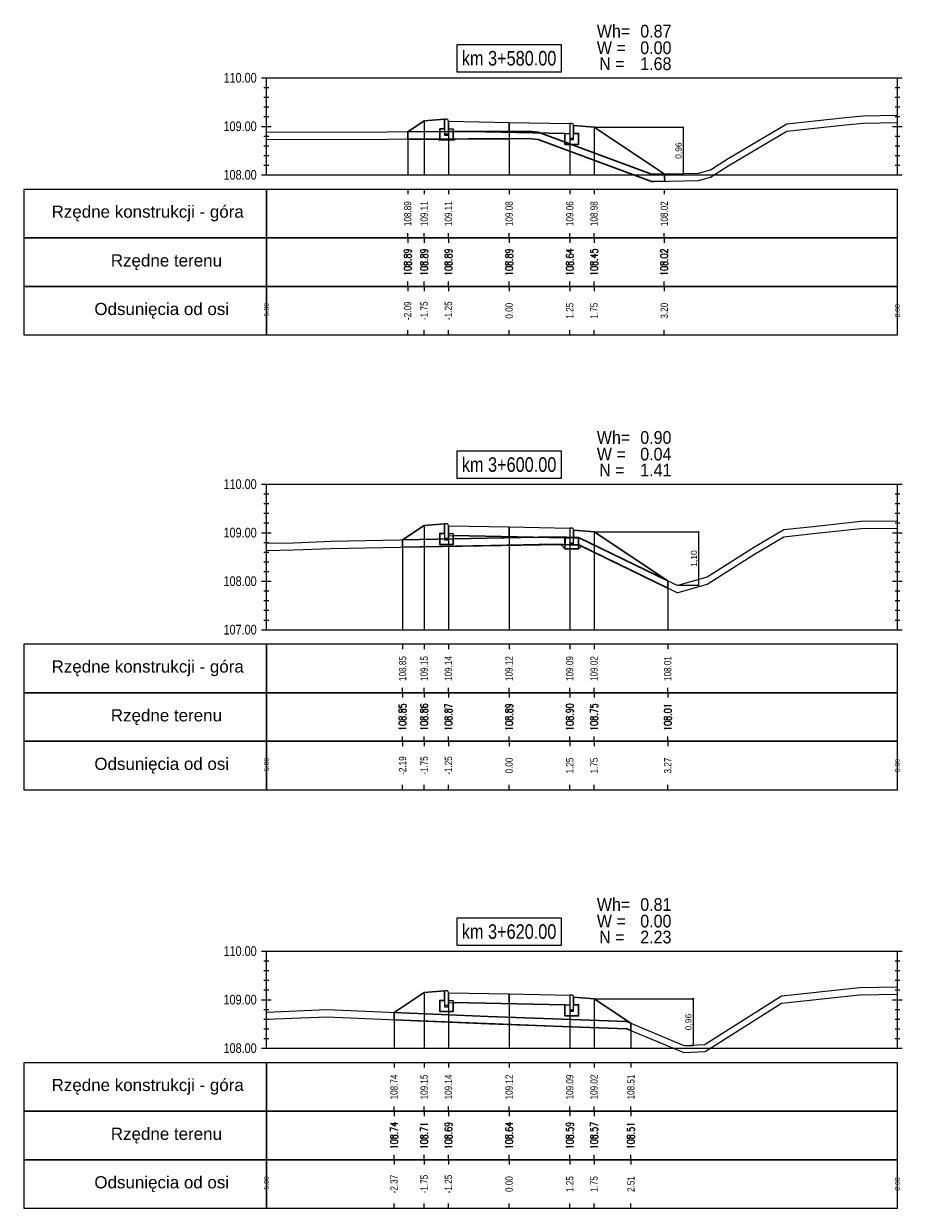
# Model space of a CAD drawing. Extents: x 7537626 to 7538805, y 5722894 to 5725486.
# Tile 95 of 105: x 7538703 to 7538721, y 5725386 to 5725410. Entities that reach past the tile are written whole.
import ezdxf

# ---------------------------------------------------------------- set-up
doc = ezdxf.new("R2010")
doc.units = 0
doc.header["$PDMODE"] = 35
doc.header["$PDSIZE"] = 0.3
for name, color, linetype in [('C-DROGI-PROFILE', 7, 'Continuous'), ('C-DROGI-PROFILE-ETYKIETY', 7, 'Continuous'), ('C-DROGI-PRZEKROJE-ETYKIETY', 7, 'Continuous'), ('C-POPRZECZKA-przekrój', 2, 'Continuous'), ('C-POPRZECZKA-widok', 1, 'Continuous')]:
    doc.layers.add(name, color=color, linetype=linetype)
for name, color, linetype, true_color in [('C-humus', 7, 'Continuous', 0x003df5), ('C-Teren', 7, 'Continuous', 0x008521), ('poprzeczki', 7, 'Continuous', 0x0000d6)]:
    doc.layers.add(name, color=color, linetype=linetype, true_color=true_color)
for name, color, linetype, lineweight, plot in [('D-1.pow. hum.', 7, 'Continuous', 30, False), ('D-2.wykop', 30, 'Continuous', 30, False), ('D-3.nasyp', 4, 'Continuous', 30, False)]:
    doc.layers.add(name, color=color, linetype=linetype, lineweight=lineweight, plot=plot)
doc.layers.add('D-roboty-ziemne-opis', color=2, linetype='Continuous', lineweight=30)
doc.styles.add('2mm08', font='arial.ttf', dxfattribs={"width": 0.8})
doc.styles.add('opis_50', font='arial.ttf', dxfattribs={"height": 0.125})
doc.styles.get("Standard").update_dxf_attribs({"font": 'arial.ttf'})
doc.dimstyles.new('OPIS_50', dxfattribs={"dimscale": 0.5, "dimtxt": 0.125, "dimasz": 0.25, "dimexe": 0.1, "dimexo": 0.15, "dimgap": 0.1, "dimtad": 1, "dimzin": 0, "dimtxsty": 'opis_50', "dimblk": 'ARCHTICK', "dimcen": 0.15, "dimdle": 0.1, "dimaunit": 2, "dimadec": 4, "dimazin": 0, "dimtfac": 1, "dimtmove": 0, "dimatfit": 3, "dimfxl": 1, "dimarcsym": 0})

# ---------------------------------------------------------------- blocks, each defined once
blk = doc.blocks.new('_ArchTick')
at = {"color": 0, "linetype": 'ByBlock', "const_width": 0.15}
blk.add_lwpolyline([(-0.5, -0.5), (0.5, 0.5)], dxfattribs=at)
blk = doc.blocks.new('*D175')
at = {"layer": 'Defpoints', "color": 0, "transparency": 16777216}
for p in [(7538714.675, 5725408.321), (7538716.122, 5725407.357), (7538716.512, 5725407.357)]:
    blk.add_point(p, dxfattribs=at)
at = {"layer": 'poprzeczki', "color": 0, "lineweight": -2, "transparency": 16777216}
for p, q in [((7538714.69, 5725408.321), (7538716.522, 5725408.321)), ((7538716.512, 5725408.331), (7538716.512, 5725407.347)), ((7538716.137, 5725407.357), (7538716.522, 5725407.357))]:
    blk.add_line(p, q, dxfattribs=at)
at = {"layer": 'poprzeczki', "color": 0, "lineweight": -2, "transparency": 16777216, "xscale": 0.025, "yscale": 0.025, "zscale": 0.025}
for p, rotation in [((7538716.512, 5725408.321), 90), ((7538716.512, 5725407.357), 270)]:
    blk.add_blockref('_ArchTick', p, dxfattribs=dict(at, rotation=rotation))
at = {"layer": 'poprzeczki', "color": 0, "transparency": 16777216, "insert": (7538716.426, 5725407.839), "char_height": 0.125, "attachment_point": 5, "rotation": 90, "style": 'opis_50'}
blk.add_mtext('0,96', dxfattribs=at)
blk = doc.blocks.new('*D176')
at = {"layer": 'Defpoints', "color": 0, "transparency": 16777216}
for p in [(7538714.675, 5725399.984), (7538716.388, 5725398.881), (7538716.828, 5725398.881)]:
    blk.add_point(p, dxfattribs=at)
at = {"layer": 'poprzeczki', "color": 0, "lineweight": -2, "transparency": 16777216}
for p, q in [((7538714.69, 5725399.984), (7538716.838, 5725399.984)), ((7538716.828, 5725399.994), (7538716.828, 5725398.871)), ((7538716.403, 5725398.881), (7538716.838, 5725398.881))]:
    blk.add_line(p, q, dxfattribs=at)
at = {"layer": 'poprzeczki', "color": 0, "lineweight": -2, "transparency": 16777216, "xscale": 0.025, "yscale": 0.025, "zscale": 0.025}
for p, rotation in [((7538716.828, 5725399.984), 90), ((7538716.828, 5725398.881), 270)]:
    blk.add_blockref('_ArchTick', p, dxfattribs=dict(at, rotation=rotation))
at = {"layer": 'poprzeczki', "color": 0, "transparency": 16777216, "insert": (7538716.743, 5725399.432), "char_height": 0.125, "attachment_point": 5, "rotation": 90, "style": 'opis_50'}
blk.add_mtext('1,10', dxfattribs=at)
blk = doc.blocks.new('*D177')
at = {"layer": 'Defpoints', "color": 0, "transparency": 16777216}
for p in [(7538714.675, 5725390.359), (7538716.522, 5725389.398), (7538716.716, 5725389.398)]:
    blk.add_point(p, dxfattribs=at)
at = {"layer": 'poprzeczki', "color": 0, "lineweight": -2, "transparency": 16777216}
for p, q in [((7538714.69, 5725390.359), (7538716.726, 5725390.359)), ((7538716.716, 5725390.369), (7538716.716, 5725389.388)), ((7538716.537, 5725389.398), (7538716.726, 5725389.398))]:
    blk.add_line(p, q, dxfattribs=at)
at = {"layer": 'poprzeczki', "color": 0, "lineweight": -2, "transparency": 16777216, "xscale": 0.025, "yscale": 0.025, "zscale": 0.025}
for p, rotation in [((7538716.716, 5725390.359), 90), ((7538716.716, 5725389.398), 270)]:
    blk.add_blockref('_ArchTick', p, dxfattribs=dict(at, rotation=rotation))
at = {"layer": 'poprzeczki', "color": 0, "transparency": 16777216, "insert": (7538716.63, 5725389.879), "char_height": 0.125, "attachment_point": 5, "rotation": 90, "style": 'opis_50'}
blk.add_mtext('0,96', dxfattribs=at)

msp = doc.modelspace()

# ---------------------------------------------------------------- linework, layer by layer
at = {"layer": 'C-DROGI-PROFILE', "color": 7, "linetype": 'Continuous', "lineweight": -3}
for p, q in [((7538710.836, 5725407.039), (7538710.836, 5725406.939)), ((7538711.175, 5725407.039), (7538711.175, 5725406.939)), ((7538711.675, 5725407.039), (7538711.675, 5725406.939)), ((7538712.925, 5725407.039), (7538712.925, 5725406.939)), ((7538714.175, 5725407.039), (7538714.175, 5725406.939)), ((7538714.675, 5725407.039), (7538714.675, 5725406.939)), ((7538716.122, 5725407.039), (7538716.122, 5725406.939)), ((7538710.836, 5725406.039), (7538710.836, 5725406.139)), ((7538711.175, 5725406.039), (7538711.175, 5725406.139)), ((7538711.675, 5725406.039), (7538711.675, 5725406.139)), ((7538712.925, 5725406.039), (7538712.925, 5725406.139)), ((7538714.175, 5725406.039), (7538714.175, 5725406.139)), ((7538714.675, 5725406.039), (7538714.675, 5725406.139)), ((7538716.122, 5725406.039), (7538716.122, 5725406.139)), ((7538710.836, 5725406.039), (7538710.836, 5725405.939)), ((7538711.175, 5725406.039), (7538711.175, 5725405.939)), ((7538711.675, 5725406.039), (7538711.675, 5725405.939)), ((7538712.925, 5725406.039), (7538712.925, 5725405.939)), ((7538714.175, 5725406.039), (7538714.175, 5725405.939)), ((7538714.675, 5725406.039), (7538714.675, 5725405.939)), ((7538716.122, 5725406.039), (7538716.122, 5725405.939)), ((7538710.836, 5725405.039), (7538710.836, 5725405.139)), ((7538711.175, 5725405.039), (7538711.175, 5725405.139)), ((7538711.675, 5725405.039), (7538711.675, 5725405.139)), ((7538712.925, 5725405.039), (7538712.925, 5725405.139)), ((7538714.175, 5725405.039), (7538714.175, 5725405.139)), ((7538714.675, 5725405.039), (7538714.675, 5725405.139)), ((7538716.122, 5725405.039), (7538716.122, 5725405.139)), ((7538710.836, 5725405.039), (7538710.836, 5725404.939)), ((7538711.175, 5725405.039), (7538711.175, 5725404.939)), ((7538711.675, 5725405.039), (7538711.675, 5725404.939)), ((7538712.925, 5725405.039), (7538712.925, 5725404.939)), ((7538714.175, 5725405.039), (7538714.175, 5725404.939)), ((7538714.675, 5725405.039), (7538714.675, 5725404.939)), ((7538716.122, 5725405.039), (7538716.122, 5725404.939)), ((7538710.836, 5725404.039), (7538710.836, 5725404.139)), ((7538711.175, 5725404.039), (7538711.175, 5725404.139)), ((7538711.675, 5725404.039), (7538711.675, 5725404.139)), ((7538712.925, 5725404.039), (7538712.925, 5725404.139)), ((7538714.175, 5725404.039), (7538714.175, 5725404.139)), ((7538714.675, 5725404.039), (7538714.675, 5725404.139)), ((7538716.122, 5725404.039), (7538716.122, 5725404.139)), ((7538710.731, 5725397.664), (7538710.731, 5725397.564)), ((7538711.175, 5725397.664), (7538711.175, 5725397.564)), ((7538711.675, 5725397.664), (7538711.675, 5725397.564)), ((7538712.925, 5725397.664), (7538712.925, 5725397.564)), ((7538714.175, 5725397.664), (7538714.175, 5725397.564)), ((7538714.675, 5725397.664), (7538714.675, 5725397.564)), ((7538716.193, 5725397.664), (7538716.193, 5725397.564)), ((7538710.731, 5725396.664), (7538710.731, 5725396.764)), ((7538710.731, 5725396.664), (7538710.731, 5725396.564)), ((7538711.175, 5725396.664), (7538711.175, 5725396.764)), ((7538711.175, 5725396.664), (7538711.175, 5725396.564)), ((7538711.675, 5725396.664), (7538711.675, 5725396.764)), ((7538711.675, 5725396.664), (7538711.675, 5725396.564)), ((7538712.925, 5725396.664), (7538712.925, 5725396.764)), ((7538712.925, 5725396.664), (7538712.925, 5725396.564)), ((7538714.175, 5725396.664), (7538714.175, 5725396.764)), ((7538714.175, 5725396.664), (7538714.175, 5725396.564)), ((7538714.675, 5725396.664), (7538714.675, 5725396.764)), ((7538714.675, 5725396.664), (7538714.675, 5725396.564)), ((7538716.193, 5725396.664), (7538716.193, 5725396.764)), ((7538716.193, 5725396.664), (7538716.193, 5725396.564)), ((7538710.731, 5725395.664), (7538710.731, 5725395.764)), ((7538710.731, 5725395.664), (7538710.731, 5725395.564)), ((7538711.175, 5725395.664), (7538711.175, 5725395.764)), ((7538711.175, 5725395.664), (7538711.175, 5725395.564)), ((7538711.675, 5725395.664), (7538711.675, 5725395.764)), ((7538711.675, 5725395.664), (7538711.675, 5725395.564)), ((7538712.925, 5725395.664), (7538712.925, 5725395.764)), ((7538712.925, 5725395.664), (7538712.925, 5725395.564)), ((7538714.175, 5725395.664), (7538714.175, 5725395.764)), ((7538714.175, 5725395.664), (7538714.175, 5725395.564)), ((7538714.675, 5725395.664), (7538714.675, 5725395.764)), ((7538714.675, 5725395.664), (7538714.675, 5725395.564)), ((7538716.193, 5725395.664), (7538716.193, 5725395.764)), ((7538716.193, 5725395.664), (7538716.193, 5725395.564)), ((7538710.731, 5725394.664), (7538710.731, 5725394.764)), ((7538711.175, 5725394.664), (7538711.175, 5725394.764)), ((7538711.675, 5725394.664), (7538711.675, 5725394.764)), ((7538712.925, 5725394.664), (7538712.925, 5725394.764)), ((7538714.175, 5725394.664), (7538714.175, 5725394.764)), ((7538714.675, 5725394.664), (7538714.675, 5725394.764)), ((7538716.193, 5725394.664), (7538716.193, 5725394.764)), ((7538710.555, 5725389.039), (7538710.555, 5725388.939)), ((7538711.175, 5725389.039), (7538711.175, 5725388.939)), ((7538711.675, 5725389.039), (7538711.675, 5725388.939)), ((7538712.925, 5725389.039), (7538712.925, 5725388.939)), ((7538714.175, 5725389.039), (7538714.175, 5725388.939)), ((7538714.675, 5725389.039), (7538714.675, 5725388.939)), ((7538715.435, 5725389.039), (7538715.435, 5725388.939)), ((7538710.555, 5725388.039), (7538710.555, 5725388.139)), ((7538710.555, 5725388.039), (7538710.555, 5725387.939)), ((7538711.175, 5725388.039), (7538711.175, 5725388.139)), ((7538711.175, 5725388.039), (7538711.175, 5725387.939)), ((7538711.675, 5725388.039), (7538711.675, 5725388.139)), ((7538711.675, 5725388.039), (7538711.675, 5725387.939)), ((7538712.925, 5725388.039), (7538712.925, 5725388.139)), ((7538712.925, 5725388.039), (7538712.925, 5725387.939)), ((7538714.175, 5725388.039), (7538714.175, 5725388.139)), ((7538714.175, 5725388.039), (7538714.175, 5725387.939)), ((7538714.675, 5725388.039), (7538714.675, 5725388.139)), ((7538714.675, 5725388.039), (7538714.675, 5725387.939)), ((7538715.435, 5725388.039), (7538715.435, 5725388.139)), ((7538715.435, 5725388.039), (7538715.435, 5725387.939)), ((7538710.555, 5725387.039), (7538710.555, 5725387.139)), ((7538710.555, 5725387.039), (7538710.555, 5725386.939)), ((7538711.175, 5725387.039), (7538711.175, 5725387.139)), ((7538711.175, 5725387.039), (7538711.175, 5725386.939)), ((7538711.675, 5725387.039), (7538711.675, 5725387.139)), ((7538711.675, 5725387.039), (7538711.675, 5725386.939)), ((7538712.925, 5725387.039), (7538712.925, 5725387.139)), ((7538712.925, 5725387.039), (7538712.925, 5725386.939)), ((7538714.175, 5725387.039), (7538714.175, 5725387.139)), ((7538714.175, 5725387.039), (7538714.175, 5725386.939)), ((7538714.675, 5725387.039), (7538714.675, 5725387.139)), ((7538714.675, 5725387.039), (7538714.675, 5725386.939)), ((7538715.435, 5725387.039), (7538715.435, 5725387.139)), ((7538715.435, 5725387.039), (7538715.435, 5725386.939)), ((7538710.555, 5725386.039), (7538710.555, 5725386.139)), ((7538711.175, 5725386.039), (7538711.175, 5725386.139)), ((7538711.675, 5725386.039), (7538711.675, 5725386.139)), ((7538712.925, 5725386.039), (7538712.925, 5725386.139)), ((7538714.175, 5725386.039), (7538714.175, 5725386.139)), ((7538714.675, 5725386.039), (7538714.675, 5725386.139)), ((7538715.435, 5725386.039), (7538715.435, 5725386.139))]:
    msp.add_line(p, q, dxfattribs=at)
at = {"layer": 'C-DROGI-PROFILE', "color": 1, "linetype": 'Continuous', "lineweight": -3}
for points in [[(7538707.925, 5725406.039), (7538707.925, 5725407.039), (7538702.925, 5725407.039), (7538702.925, 5725406.039)], [(7538707.925, 5725406.039), (7538720.925, 5725406.039), (7538720.925, 5725407.039), (7538707.925, 5725407.039)], [(7538707.925, 5725405.039), (7538707.925, 5725406.039), (7538702.925, 5725406.039), (7538702.925, 5725405.039)], [(7538707.925, 5725405.039), (7538720.925, 5725405.039), (7538720.925, 5725406.039), (7538707.925, 5725406.039)], [(7538707.925, 5725404.039), (7538707.925, 5725405.039), (7538702.925, 5725405.039), (7538702.925, 5725404.039)], [(7538707.925, 5725404.039), (7538720.925, 5725404.039), (7538720.925, 5725405.039), (7538707.925, 5725405.039)], [(7538707.925, 5725396.664), (7538707.925, 5725397.664), (7538702.925, 5725397.664), (7538702.925, 5725396.664)], [(7538707.925, 5725396.664), (7538720.925, 5725396.664), (7538720.925, 5725397.664), (7538707.925, 5725397.664)], [(7538707.925, 5725395.664), (7538707.925, 5725396.664), (7538702.925, 5725396.664), (7538702.925, 5725395.664)], [(7538707.925, 5725395.664), (7538720.925, 5725395.664), (7538720.925, 5725396.664), (7538707.925, 5725396.664)], [(7538707.925, 5725394.664), (7538707.925, 5725395.664), (7538702.925, 5725395.664), (7538702.925, 5725394.664)], [(7538707.925, 5725394.664), (7538720.925, 5725394.664), (7538720.925, 5725395.664), (7538707.925, 5725395.664)], [(7538707.925, 5725388.039), (7538707.925, 5725389.039), (7538702.925, 5725389.039), (7538702.925, 5725388.039)], [(7538707.925, 5725388.039), (7538720.925, 5725388.039), (7538720.925, 5725389.039), (7538707.925, 5725389.039)], [(7538707.925, 5725387.039), (7538707.925, 5725388.039), (7538702.925, 5725388.039), (7538702.925, 5725387.039)], [(7538707.925, 5725387.039), (7538720.925, 5725387.039), (7538720.925, 5725388.039), (7538707.925, 5725388.039)], [(7538707.925, 5725386.039), (7538707.925, 5725387.039), (7538702.925, 5725387.039), (7538702.925, 5725386.039)], [(7538707.925, 5725386.039), (7538720.925, 5725386.039), (7538720.925, 5725387.039), (7538707.925, 5725387.039)]]:
    msp.add_3dface(points, dxfattribs=at)
at = {"layer": 'C-DROGI-PRZEKROJE-ETYKIETY', "color": 1, "linetype": 'Continuous', "lineweight": -3}
for p, q in [((7538711.175, 5725408.451), (7538711.175, 5725407.339)), ((7538711.675, 5725408.445), (7538711.675, 5725407.339)), ((7538712.925, 5725408.42), (7538712.925, 5725407.339)), ((7538714.175, 5725408.395), (7538714.175, 5725407.339)), ((7538714.675, 5725408.321), (7538714.675, 5725407.339)), ((7538710.836, 5725408.225), (7538710.836, 5725407.339)), ((7538716.122, 5725407.357), (7538716.122, 5725407.339)), ((7538711.175, 5725400.114), (7538711.175, 5725397.964)), ((7538711.675, 5725400.108), (7538711.675, 5725397.964)), ((7538712.925, 5725400.083), (7538712.925, 5725397.964)), ((7538714.175, 5725400.058), (7538714.175, 5725397.964)), ((7538714.675, 5725399.984), (7538714.675, 5725397.964)), ((7538710.731, 5725399.818), (7538710.731, 5725397.964)), ((7538716.193, 5725398.972), (7538716.193, 5725397.964)), ((7538711.175, 5725390.489), (7538711.175, 5725389.339)), ((7538711.675, 5725390.483), (7538711.675, 5725389.339)), ((7538712.925, 5725390.458), (7538712.925, 5725389.339)), ((7538714.175, 5725390.433), (7538714.175, 5725389.339)), ((7538714.675, 5725390.359), (7538714.675, 5725389.339)), ((7538710.555, 5725390.076), (7538710.555, 5725389.339)), ((7538715.435, 5725389.853), (7538715.435, 5725389.339))]:
    msp.add_line(p, q, dxfattribs=at)
at = {"layer": 'C-humus'}
for p, q in [((7538718.646, 5725408.238), (7538719.853, 5725408.369)), ((7538719.853, 5725408.369), (7538720.22, 5725408.408)), ((7538720.22, 5725408.408), (7538720.925, 5725408.419)), ((7538707.925, 5725408.069), (7538712.909, 5725408.08)), ((7538712.909, 5725408.08), (7538712.925, 5725408.08)), ((7538712.925, 5725408.08), (7538713.319, 5725408.087)), ((7538713.319, 5725408.087), (7538713.523, 5725408.071)), ((7538713.523, 5725408.071), (7538715.721, 5725407.253)), ((7538717.438, 5725407.523), (7538718.646, 5725408.238)), ((7538717.073, 5725407.292), (7538717.438, 5725407.523)), ((7538715.721, 5725407.253), (7538715.861, 5725407.203)), ((7538715.861, 5725407.203), (7538715.915, 5725407.202)), ((7538715.915, 5725407.202), (7538716.83, 5725407.222)), ((7538716.83, 5725407.222), (7538717.073, 5725407.292)), ((7538719.188, 5725399.944), (7538720.172, 5725400.049)), ((7538720.172, 5725400.049), (7538720.925, 5725400.06)), ((7538717.978, 5725399.52), (7538718.583, 5725399.879)), ((7538718.583, 5725399.879), (7538719.188, 5725399.944)), ((7538707.925, 5725399.599), (7538708.483, 5725399.608)), ((7538708.483, 5725399.608), (7538709.261, 5725399.64)), ((7538709.261, 5725399.64), (7538713.875, 5725399.727)), ((7538713.875, 5725399.727), (7538714.176, 5725399.715)), ((7538714.176, 5725399.715), (7538714.36, 5725399.716)), ((7538714.36, 5725399.716), (7538716.336, 5725398.752)), ((7538717.007, 5725398.906), (7538717.978, 5725399.52)), ((7538716.407, 5725398.731), (7538717.007, 5725398.906)), ((7538716.336, 5725398.752), (7538716.388, 5725398.731)), ((7538716.388, 5725398.731), (7538716.407, 5725398.731)), ((7538716.961, 5725389.269), (7538718.537, 5725390.267)), ((7538718.537, 5725390.267), (7538718.54, 5725390.269)), ((7538718.54, 5725390.269), (7538718.543, 5725390.269)), ((7538718.543, 5725390.269), (7538720.142, 5725390.439)), ((7538720.142, 5725390.439), (7538720.925, 5725390.451)), ((7538707.925, 5725389.934), (7538709.171, 5725389.986)), ((7538709.171, 5725389.986), (7538712.528, 5725389.84)), ((7538712.528, 5725389.84), (7538715.335, 5725389.739)), ((7538715.335, 5725389.739), (7538715.348, 5725389.739)), ((7538715.348, 5725389.739), (7538715.349, 5725389.739)), ((7538715.349, 5725389.739), (7538715.396, 5725389.719)), ((7538715.396, 5725389.719), (7538716.522, 5725389.248)), ((7538716.522, 5725389.248), (7538716.958, 5725389.268)), ((7538716.958, 5725389.268), (7538716.961, 5725389.269))]:
    msp.add_line(p, q, dxfattribs=at)
at = {"layer": 'C-POPRZECZKA-przekrój', "color": 2, "linetype": 'Continuous', "lineweight": -3}
for p, q in [((7538710.836, 5725408.225), (7538711.175, 5725408.451)), ((7538711.175, 5725408.451), (7538711.595, 5725408.485)), ((7538711.495, 5725408.055), (7538711.495, 5725408.285)), ((7538711.495, 5725408.285), (7538711.595, 5725408.285)), ((7538711.635, 5725408.485), (7538711.595, 5725408.485)), ((7538711.595, 5725408.485), (7538711.595, 5725408.155)), ((7538711.595, 5725408.285), (7538711.595, 5725408.185)), ((7538711.641, 5725408.484), (7538711.635, 5725408.485)), ((7538711.649, 5725408.482), (7538711.641, 5725408.484)), ((7538711.658, 5725408.478), (7538711.649, 5725408.482)), ((7538711.664, 5725408.473), (7538711.658, 5725408.478)), ((7538711.668, 5725408.468), (7538711.664, 5725408.473)), ((7538711.672, 5725408.46), (7538711.668, 5725408.468)), ((7538711.675, 5725408.452), (7538711.672, 5725408.46)), ((7538711.675, 5725408.445), (7538711.675, 5725408.452)), ((7538711.675, 5725408.445), (7538712.925, 5725408.42)), ((7538711.675, 5725408.445), (7538711.676, 5725408.245)), ((7538711.675, 5725408.155), (7538711.675, 5725408.445)), ((7538711.675, 5725408.445), (7538711.675, 5725408.285)), ((7538711.675, 5725408.285), (7538711.775, 5725408.285)), ((7538711.775, 5725408.285), (7538711.775, 5725408.055)), ((7538712.925, 5725408.22), (7538712.925, 5725408.42)), ((7538712.925, 5725408.42), (7538714.175, 5725408.395)), ((7538714.175, 5725408.395), (7538714.174, 5725408.195)), ((7538714.215, 5725408.395), (7538714.175, 5725408.395)), ((7538714.175, 5725408.395), (7538714.175, 5725408.065)), ((7538714.221, 5725408.394), (7538714.215, 5725408.395)), ((7538714.229, 5725408.392), (7538714.221, 5725408.394)), ((7538714.238, 5725408.388), (7538714.229, 5725408.392)), ((7538714.244, 5725408.383), (7538714.238, 5725408.388)), ((7538714.248, 5725408.378), (7538714.244, 5725408.383)), ((7538714.252, 5725408.37), (7538714.248, 5725408.378)), ((7538714.255, 5725408.362), (7538714.252, 5725408.37)), ((7538714.255, 5725408.355), (7538714.255, 5725408.362)), ((7538714.255, 5725408.065), (7538714.255, 5725408.355)), ((7538714.255, 5725408.355), (7538714.255, 5725408.195)), ((7538714.255, 5725408.355), (7538714.675, 5725408.321)), ((7538714.675, 5725408.321), (7538716.122, 5725407.357)), ((7538711.775, 5725408.055), (7538711.495, 5725408.055)), ((7538711.595, 5725408.185), (7538711.675, 5725408.185)), ((7538711.595, 5725408.155), (7538711.675, 5725408.155)), ((7538711.676, 5725408.245), (7538712.925, 5725408.22)), ((7538712.925, 5725408.22), (7538714.174, 5725408.195)), ((7538714.075, 5725407.965), (7538714.075, 5725408.195)), ((7538714.075, 5725408.195), (7538714.175, 5725408.195)), ((7538714.175, 5725408.195), (7538714.175, 5725408.095)), ((7538714.175, 5725408.095), (7538714.255, 5725408.095)), ((7538714.175, 5725408.065), (7538714.255, 5725408.065)), ((7538714.255, 5725408.195), (7538714.355, 5725408.195)), ((7538714.355, 5725408.195), (7538714.355, 5725407.965)), ((7538714.355, 5725407.965), (7538714.075, 5725407.965)), ((7538710.731, 5725399.818), (7538711.175, 5725400.114)), ((7538711.175, 5725400.114), (7538711.595, 5725400.148)), ((7538711.635, 5725400.148), (7538711.595, 5725400.148)), ((7538711.595, 5725400.148), (7538711.595, 5725399.818)), ((7538711.641, 5725400.147), (7538711.635, 5725400.148)), ((7538711.649, 5725400.145), (7538711.641, 5725400.147)), ((7538711.658, 5725400.141), (7538711.649, 5725400.145)), ((7538711.664, 5725400.136), (7538711.658, 5725400.141)), ((7538711.668, 5725400.131), (7538711.664, 5725400.136)), ((7538711.672, 5725400.123), (7538711.668, 5725400.131)), ((7538711.675, 5725400.115), (7538711.672, 5725400.123)), ((7538711.675, 5725400.108), (7538711.675, 5725400.115)), ((7538711.675, 5725400.108), (7538712.925, 5725400.083)), ((7538711.675, 5725400.108), (7538711.676, 5725399.908)), ((7538711.675, 5725399.818), (7538711.675, 5725400.108)), ((7538711.675, 5725400.108), (7538711.675, 5725399.948)), ((7538712.925, 5725399.883), (7538712.925, 5725400.083)), ((7538712.925, 5725400.083), (7538714.175, 5725400.058)), ((7538714.175, 5725400.058), (7538714.174, 5725399.858)), ((7538714.215, 5725400.058), (7538714.175, 5725400.058)), ((7538714.175, 5725400.058), (7538714.175, 5725399.728)), ((7538714.221, 5725400.057), (7538714.215, 5725400.058)), ((7538714.229, 5725400.055), (7538714.221, 5725400.057)), ((7538714.238, 5725400.051), (7538714.229, 5725400.055)), ((7538714.244, 5725400.046), (7538714.238, 5725400.051)), ((7538714.248, 5725400.041), (7538714.244, 5725400.046)), ((7538714.252, 5725400.033), (7538714.248, 5725400.041)), ((7538714.255, 5725400.025), (7538714.252, 5725400.033)), ((7538714.255, 5725400.018), (7538714.255, 5725400.025)), ((7538714.255, 5725399.728), (7538714.255, 5725400.018)), ((7538714.255, 5725400.018), (7538714.255, 5725399.858)), ((7538714.255, 5725400.018), (7538714.675, 5725399.984)), ((7538714.675, 5725399.984), (7538716.193, 5725398.972)), ((7538711.495, 5725399.718), (7538711.495, 5725399.948)), ((7538711.495, 5725399.948), (7538711.595, 5725399.948)), ((7538711.595, 5725399.948), (7538711.595, 5725399.848)), ((7538711.595, 5725399.848), (7538711.675, 5725399.848)), ((7538711.595, 5725399.818), (7538711.675, 5725399.818)), ((7538711.675, 5725399.948), (7538711.775, 5725399.948)), ((7538711.676, 5725399.908), (7538712.925, 5725399.883)), ((7538711.775, 5725399.948), (7538711.775, 5725399.718)), ((7538712.925, 5725399.883), (7538714.174, 5725399.858)), ((7538714.075, 5725399.628), (7538714.075, 5725399.858)), ((7538714.075, 5725399.858), (7538714.175, 5725399.858)), ((7538714.175, 5725399.858), (7538714.175, 5725399.758)), ((7538714.175, 5725399.758), (7538714.255, 5725399.758)), ((7538714.255, 5725399.858), (7538714.355, 5725399.858)), ((7538714.355, 5725399.858), (7538714.355, 5725399.628)), ((7538711.775, 5725399.718), (7538711.495, 5725399.718)), ((7538714.355, 5725399.628), (7538714.075, 5725399.628)), ((7538714.175, 5725399.728), (7538714.255, 5725399.728)), ((7538710.555, 5725390.076), (7538711.175, 5725390.489)), ((7538711.175, 5725390.489), (7538711.595, 5725390.523)), ((7538711.635, 5725390.523), (7538711.595, 5725390.523)), ((7538711.595, 5725390.523), (7538711.595, 5725390.193)), ((7538711.641, 5725390.523), (7538711.635, 5725390.523)), ((7538711.649, 5725390.52), (7538711.641, 5725390.523)), ((7538711.658, 5725390.516), (7538711.649, 5725390.52)), ((7538711.664, 5725390.511), (7538711.658, 5725390.516)), ((7538711.668, 5725390.506), (7538711.664, 5725390.511)), ((7538711.672, 5725390.498), (7538711.668, 5725390.506)), ((7538711.675, 5725390.49), (7538711.672, 5725390.498)), ((7538711.675, 5725390.483), (7538711.675, 5725390.49)), ((7538711.675, 5725390.483), (7538712.925, 5725390.458)), ((7538711.675, 5725390.483), (7538711.676, 5725390.283)), ((7538711.675, 5725390.193), (7538711.675, 5725390.483)), ((7538711.675, 5725390.483), (7538711.675, 5725390.323)), ((7538712.925, 5725390.258), (7538712.925, 5725390.458)), ((7538712.925, 5725390.458), (7538714.175, 5725390.433)), ((7538711.495, 5725390.093), (7538711.495, 5725390.323)), ((7538711.495, 5725390.323), (7538711.595, 5725390.323)), ((7538711.595, 5725390.323), (7538711.595, 5725390.223)), ((7538711.595, 5725390.223), (7538711.675, 5725390.223)), ((7538711.675, 5725390.323), (7538711.775, 5725390.323)), ((7538711.676, 5725390.283), (7538712.925, 5725390.258)), ((7538711.775, 5725390.323), (7538711.775, 5725390.093)), ((7538712.925, 5725390.258), (7538714.174, 5725390.233)), ((7538714.075, 5725390.003), (7538714.075, 5725390.233)), ((7538714.075, 5725390.233), (7538714.175, 5725390.233)), ((7538714.175, 5725390.433), (7538714.174, 5725390.233)), ((7538714.215, 5725390.433), (7538714.175, 5725390.433)), ((7538714.175, 5725390.433), (7538714.175, 5725390.103)), ((7538714.175, 5725390.233), (7538714.175, 5725390.133)), ((7538714.221, 5725390.433), (7538714.215, 5725390.433)), ((7538714.229, 5725390.43), (7538714.221, 5725390.433)), ((7538714.238, 5725390.426), (7538714.229, 5725390.43)), ((7538714.244, 5725390.421), (7538714.238, 5725390.426)), ((7538714.248, 5725390.416), (7538714.244, 5725390.421)), ((7538714.252, 5725390.408), (7538714.248, 5725390.416)), ((7538714.255, 5725390.4), (7538714.252, 5725390.408)), ((7538714.255, 5725390.393), (7538714.255, 5725390.4)), ((7538714.255, 5725390.103), (7538714.255, 5725390.393)), ((7538714.255, 5725390.393), (7538714.255, 5725390.233)), ((7538714.255, 5725390.393), (7538714.675, 5725390.359)), ((7538714.255, 5725390.233), (7538714.355, 5725390.233)), ((7538714.355, 5725390.233), (7538714.355, 5725390.003)), ((7538714.675, 5725390.359), (7538715.435, 5725389.853)), ((7538711.775, 5725390.093), (7538711.495, 5725390.093)), ((7538711.595, 5725390.193), (7538711.675, 5725390.193)), ((7538714.355, 5725390.003), (7538714.075, 5725390.003)), ((7538714.175, 5725390.133), (7538714.255, 5725390.133)), ((7538714.175, 5725390.103), (7538714.255, 5725390.103))]:
    msp.add_line(p, q, dxfattribs=at)
at = {"layer": 'C-POPRZECZKA-widok', "color": 1, "linetype": 'Continuous', "lineweight": -3}
for p, q in [((7538707.825, 5725409.339), (7538721.025, 5725409.339)), ((7538707.925, 5725407.339), (7538707.925, 5725409.339)), ((7538720.925, 5725407.339), (7538720.925, 5725409.339)), ((7538707.875, 5725409.139), (7538707.975, 5725409.139)), ((7538720.875, 5725409.139), (7538720.975, 5725409.139)), ((7538707.875, 5725408.939), (7538707.975, 5725408.939)), ((7538720.875, 5725408.939), (7538720.975, 5725408.939)), ((7538707.875, 5725408.739), (7538707.975, 5725408.739)), ((7538707.875, 5725408.539), (7538707.975, 5725408.539)), ((7538720.875, 5725408.739), (7538720.975, 5725408.739)), ((7538720.875, 5725408.539), (7538720.975, 5725408.539)), ((7538707.825, 5725408.339), (7538708.025, 5725408.339)), ((7538707.875, 5725408.339), (7538707.975, 5725408.339)), ((7538720.825, 5725408.339), (7538721.025, 5725408.339)), ((7538720.875, 5725408.339), (7538720.975, 5725408.339)), ((7538707.875, 5725408.139), (7538707.975, 5725408.139)), ((7538720.875, 5725408.139), (7538720.975, 5725408.139)), ((7538707.875, 5725407.939), (7538707.975, 5725407.939)), ((7538720.875, 5725407.939), (7538720.975, 5725407.939)), ((7538707.875, 5725407.739), (7538707.975, 5725407.739)), ((7538720.875, 5725407.739), (7538720.975, 5725407.739)), ((7538707.825, 5725407.339), (7538721.025, 5725407.339)), ((7538707.875, 5725407.539), (7538707.975, 5725407.539)), ((7538720.875, 5725407.539), (7538720.975, 5725407.539)), ((7538707.825, 5725400.964), (7538721.025, 5725400.964)), ((7538707.925, 5725397.964), (7538707.925, 5725400.964)), ((7538720.925, 5725397.964), (7538720.925, 5725400.964)), ((7538707.875, 5725400.764), (7538707.975, 5725400.764)), ((7538720.875, 5725400.764), (7538720.975, 5725400.764)), ((7538707.875, 5725400.564), (7538707.975, 5725400.564)), ((7538720.875, 5725400.564), (7538720.975, 5725400.564)), ((7538707.875, 5725400.364), (7538707.975, 5725400.364)), ((7538720.875, 5725400.364), (7538720.975, 5725400.364)), ((7538707.875, 5725400.164), (7538707.975, 5725400.164)), ((7538720.875, 5725400.164), (7538720.975, 5725400.164)), ((7538707.825, 5725399.964), (7538708.025, 5725399.964)), ((7538707.875, 5725399.964), (7538707.975, 5725399.964)), ((7538707.875, 5725399.764), (7538707.975, 5725399.764)), ((7538720.825, 5725399.964), (7538721.025, 5725399.964)), ((7538720.875, 5725399.964), (7538720.975, 5725399.964)), ((7538720.875, 5725399.764), (7538720.975, 5725399.764)), ((7538707.875, 5725399.564), (7538707.975, 5725399.564)), ((7538720.875, 5725399.564), (7538720.975, 5725399.564)), ((7538707.875, 5725399.364), (7538707.975, 5725399.364)), ((7538720.875, 5725399.364), (7538720.975, 5725399.364)), ((7538707.875, 5725399.164), (7538707.975, 5725399.164)), ((7538720.875, 5725399.164), (7538720.975, 5725399.164)), ((7538707.825, 5725398.964), (7538708.025, 5725398.964)), ((7538707.875, 5725398.964), (7538707.975, 5725398.964)), ((7538707.875, 5725398.764), (7538707.975, 5725398.764)), ((7538720.825, 5725398.964), (7538721.025, 5725398.964)), ((7538720.875, 5725398.964), (7538720.975, 5725398.964)), ((7538720.875, 5725398.764), (7538720.975, 5725398.764)), ((7538707.875, 5725398.564), (7538707.975, 5725398.564)), ((7538720.875, 5725398.564), (7538720.975, 5725398.564)), ((7538707.875, 5725398.364), (7538707.975, 5725398.364)), ((7538720.875, 5725398.364), (7538720.975, 5725398.364)), ((7538707.875, 5725398.164), (7538707.975, 5725398.164)), ((7538720.875, 5725398.164), (7538720.975, 5725398.164)), ((7538707.825, 5725397.964), (7538721.025, 5725397.964)), ((7538707.825, 5725391.339), (7538721.025, 5725391.339)), ((7538707.925, 5725389.339), (7538707.925, 5725391.339)), ((7538720.925, 5725389.339), (7538720.925, 5725391.339)), ((7538707.875, 5725391.139), (7538707.975, 5725391.139)), ((7538720.875, 5725391.139), (7538720.975, 5725391.139)), ((7538707.875, 5725390.939), (7538707.975, 5725390.939)), ((7538707.875, 5725390.739), (7538707.975, 5725390.739)), ((7538720.875, 5725390.939), (7538720.975, 5725390.939)), ((7538720.875, 5725390.739), (7538720.975, 5725390.739)), ((7538707.875, 5725390.539), (7538707.975, 5725390.539)), ((7538720.875, 5725390.539), (7538720.975, 5725390.539)), ((7538707.825, 5725390.339), (7538708.025, 5725390.339)), ((7538707.875, 5725390.339), (7538707.975, 5725390.339)), ((7538720.825, 5725390.339), (7538721.025, 5725390.339)), ((7538720.875, 5725390.339), (7538720.975, 5725390.339)), ((7538707.875, 5725390.139), (7538707.975, 5725390.139)), ((7538720.875, 5725390.139), (7538720.975, 5725390.139)), ((7538707.875, 5725389.939), (7538707.975, 5725389.939)), ((7538707.875, 5725389.739), (7538707.975, 5725389.739)), ((7538720.875, 5725389.939), (7538720.975, 5725389.939)), ((7538720.875, 5725389.739), (7538720.975, 5725389.739)), ((7538707.875, 5725389.539), (7538707.975, 5725389.539)), ((7538720.875, 5725389.539), (7538720.975, 5725389.539)), ((7538707.825, 5725389.339), (7538721.025, 5725389.339))]:
    msp.add_line(p, q, dxfattribs=at)
at = {"layer": 'C-POPRZECZKA-widok', "color": 3, "linetype": 'Continuous', "lineweight": -3}
for points in [[(7538711.845, 5725409.464), (7538714.005, 5725409.464), (7538714.005, 5725410.021), (7538711.845, 5725410.021)], [(7538711.845, 5725401.089), (7538714.005, 5725401.089), (7538714.005, 5725401.646), (7538711.845, 5725401.646)], [(7538711.845, 5725391.464), (7538714.005, 5725391.464), (7538714.005, 5725392.021), (7538711.845, 5725392.021)]]:
    msp.add_3dface(points, dxfattribs=at)
at = {"layer": 'C-Teren'}
for p, q in [((7538718.646, 5725408.388), (7538719.853, 5725408.519)), ((7538719.853, 5725408.519), (7538720.22, 5725408.558)), ((7538720.22, 5725408.558), (7538720.925, 5725408.569)), ((7538717.438, 5725407.673), (7538718.646, 5725408.388)), ((7538707.925, 5725408.219), (7538712.909, 5725408.23)), ((7538712.909, 5725408.23), (7538712.925, 5725408.23)), ((7538712.925, 5725408.23), (7538713.319, 5725408.237)), ((7538713.319, 5725408.237), (7538713.523, 5725408.221)), ((7538713.523, 5725408.221), (7538715.721, 5725407.403)), ((7538717.073, 5725407.442), (7538717.438, 5725407.673)), ((7538715.721, 5725407.403), (7538715.861, 5725407.353)), ((7538715.861, 5725407.353), (7538715.915, 5725407.352)), ((7538715.915, 5725407.352), (7538716.83, 5725407.372)), ((7538716.83, 5725407.372), (7538717.073, 5725407.442)), ((7538717.978, 5725399.67), (7538718.583, 5725400.029)), ((7538718.583, 5725400.029), (7538719.188, 5725400.094)), ((7538719.188, 5725400.094), (7538720.172, 5725400.199)), ((7538720.172, 5725400.199), (7538720.925, 5725400.21)), ((7538707.925, 5725399.749), (7538708.483, 5725399.758)), ((7538708.483, 5725399.758), (7538709.261, 5725399.79)), ((7538709.261, 5725399.79), (7538713.875, 5725399.877)), ((7538713.875, 5725399.877), (7538714.176, 5725399.865)), ((7538714.176, 5725399.865), (7538714.36, 5725399.866)), ((7538714.36, 5725399.866), (7538716.336, 5725398.902)), ((7538717.007, 5725399.056), (7538717.978, 5725399.67)), ((7538716.407, 5725398.881), (7538717.007, 5725399.056)), ((7538716.336, 5725398.902), (7538716.388, 5725398.881)), ((7538716.388, 5725398.881), (7538716.407, 5725398.881)), ((7538718.543, 5725390.419), (7538720.142, 5725390.589)), ((7538720.142, 5725390.589), (7538720.925, 5725390.601)), ((7538716.961, 5725389.419), (7538718.537, 5725390.417)), ((7538718.537, 5725390.417), (7538718.54, 5725390.419)), ((7538718.54, 5725390.419), (7538718.543, 5725390.419)), ((7538707.925, 5725390.084), (7538709.171, 5725390.136)), ((7538709.171, 5725390.136), (7538712.528, 5725389.99)), ((7538712.528, 5725389.99), (7538715.335, 5725389.889)), ((7538715.335, 5725389.889), (7538715.348, 5725389.889)), ((7538715.348, 5725389.889), (7538715.349, 5725389.889)), ((7538715.349, 5725389.889), (7538715.396, 5725389.869)), ((7538715.396, 5725389.869), (7538716.522, 5725389.398)), ((7538716.522, 5725389.398), (7538716.958, 5725389.418)), ((7538716.958, 5725389.418), (7538716.961, 5725389.419))]:
    msp.add_line(p, q, dxfattribs=at)
at = {"layer": 'D-1.pow. hum.'}
for points in [[(7538710.836, 5725408.225), (7538710.836, 5725408.075), (7538713.319, 5725408.087), (7538713.523, 5725408.071), (7538715.861, 5725407.203), (7538716.131, 5725407.207), (7538716.122, 5725407.357), (7538715.861, 5725407.353), (7538713.523, 5725408.221), (7538713.319, 5725408.237), (7538710.836, 5725408.225)], [(7538710.731, 5725399.818), (7538710.731, 5725399.668), (7538712.552, 5725399.702), (7538713.875, 5725399.727), (7538714.196, 5725399.715), (7538714.36, 5725399.716), (7538716.193, 5725398.822), (7538716.193, 5725398.972), (7538714.355, 5725399.866), (7538713.875, 5725399.877), (7538710.731, 5725399.818)], [(7538710.555, 5725390.076), (7538710.555, 5725389.926), (7538712.517, 5725389.841), (7538715.349, 5725389.739), (7538715.435, 5725389.703), (7538715.435, 5725389.853), (7538715.348, 5725389.889), (7538712.492, 5725389.992), (7538710.555, 5725390.076)]]:
    msp.add_lwpolyline(points, dxfattribs=at)
at = {"layer": 'D-2.wykop'}
msp.add_lwpolyline([(7538713.989, 5725399.722), (7538714.075, 5725399.628), (7538714.355, 5725399.628), (7538714.416, 5725399.688), (7538714.36, 5725399.716), (7538713.989, 5725399.722)], dxfattribs=at)
at = {"layer": 'D-3.nasyp'}
for points in [[(7538711.495, 5725408.055), (7538711.495, 5725408.285), (7538711.595, 5725408.285), (7538711.595, 5725408.485), (7538711.175, 5725408.451), (7538710.836, 5725408.225), (7538710.837, 5725408.075), (7538711.457, 5725408.078), (7538711.495, 5725408.055)], [(7538711.775, 5725408.243), (7538711.775, 5725408.055), (7538711.814, 5725408.077), (7538713.319, 5725408.087), (7538713.523, 5725408.071), (7538715.861, 5725407.203), (7538716.131, 5725407.207), (7538716.122, 5725407.357), (7538714.675, 5725408.321), (7538714.255, 5725408.355), (7538714.255, 5725408.195), (7538714.355, 5725408.195), (7538714.355, 5725407.965), (7538714.075, 5725407.965), (7538714.075, 5725408.195), (7538711.775, 5725408.243)], [(7538711.495, 5725399.718), (7538711.495, 5725399.948), (7538711.595, 5725399.948), (7538711.595, 5725400.148), (7538711.175, 5725400.114), (7538710.731, 5725399.818), (7538710.731, 5725399.668), (7538713.989, 5725399.722), (7538714.075, 5725399.628), (7538714.08, 5725399.859), (7538711.775, 5725399.906), (7538711.775, 5725399.718), (7538711.495, 5725399.718)], [(7538714.255, 5725400.018), (7538714.255, 5725399.858), (7538714.355, 5725399.858), (7538714.355, 5725399.628), (7538714.416, 5725399.688), (7538716.193, 5725398.822), (7538716.193, 5725398.972), (7538714.675, 5725399.984), (7538714.255, 5725400.018)], [(7538711.495, 5725390.093), (7538711.495, 5725390.323), (7538711.595, 5725390.323), (7538711.595, 5725390.523), (7538711.175, 5725390.489), (7538710.555, 5725390.076), (7538710.555, 5725389.926), (7538714.014, 5725389.787), (7538715.349, 5725389.739), (7538715.435, 5725389.703), (7538715.435, 5725389.853), (7538714.675, 5725390.359), (7538714.255, 5725390.393), (7538714.255, 5725390.233), (7538714.355, 5725390.233), (7538714.355, 5725390.003), (7538714.075, 5725390.003), (7538714.075, 5725390.233), (7538711.775, 5725390.281), (7538711.775, 5725390.093), (7538711.495, 5725390.093)]]:
    msp.add_lwpolyline(points, dxfattribs=at)

# ---------------------------------------------------------------- texts
at = {"layer": 'C-DROGI-PROFILE', "color": 2}
for s, p in [('Rzędne konstrukcji - góra', (7538703.5, 5725406.456)), ('Rzędne terenu', (7538704.72, 5725405.45)), ('Odsunięcia od osi', (7538704.381, 5725404.45)), ('Rzędne konstrukcji - góra', (7538703.5, 5725397.081)), ('Rzędne terenu', (7538704.72, 5725396.075)), ('Odsunięcia od osi', (7538704.381, 5725395.075)), ('Rzędne konstrukcji - góra', (7538703.5, 5725388.456)), ('Rzędne terenu', (7538704.72, 5725387.45)), ('Odsunięcia od osi', (7538704.381, 5725386.45))]:
    msp.add_text(s, height=0.25, dxfattribs=at).set_placement(p)
at = {"layer": 'C-DROGI-PROFILE-ETYKIETY', "color": 1, "linetype": 'Continuous', "lineweight": -3, "char_height": 0.15, "attachment_point": 5, "rotation": 90, "style": '2mm08'}
for s, insert in [('108.89', (7538710.836, 5725406.539)), ('109.11', (7538711.175, 5725406.539)), ('109.11', (7538711.675, 5725406.539)), ('109.08', (7538712.925, 5725406.539)), ('109.06', (7538714.175, 5725406.539)), ('108.98', (7538714.675, 5725406.539)), ('108.02', (7538716.122, 5725406.539)), ('{\\Fsimplex.shx|c238;108.89}', (7538710.836, 5725405.539)), ('{\\Fsimplex.shx|c238;108.89}', (7538711.175, 5725405.539)), ('{\\Fsimplex.shx|c238;108.89}', (7538711.675, 5725405.539)), ('{\\Fsimplex.shx|c238;108.89}', (7538712.925, 5725405.539)), ('{\\Fsimplex.shx|c238;108.64}', (7538714.175, 5725405.539)), ('{\\Fsimplex.shx|c238;108.45}', (7538714.675, 5725405.539)), ('{\\Fsimplex.shx|c238;108.02}', (7538716.122, 5725405.539)), ('-2.09', (7538710.836, 5725404.539)), ('-1.75', (7538711.175, 5725404.539)), ('-1.25', (7538711.675, 5725404.539)), ('0.00', (7538712.925, 5725404.539)), ('1.25', (7538714.175, 5725404.539)), ('1.75', (7538714.675, 5725404.539)), ('3.20', (7538716.122, 5725404.539)), ('108.85', (7538710.731, 5725397.164)), ('109.15', (7538711.175, 5725397.164)), ('109.14', (7538711.675, 5725397.164)), ('109.12', (7538712.925, 5725397.164)), ('109.09', (7538714.175, 5725397.164)), ('109.02', (7538714.675, 5725397.164)), ('108.01', (7538716.193, 5725397.164)), ('{\\Fsimplex.shx|c238;108.85}', (7538710.731, 5725396.164)), ('{\\Fsimplex.shx|c238;108.86}', (7538711.175, 5725396.164)), ('{\\Fsimplex.shx|c238;108.87}', (7538711.675, 5725396.164)), ('{\\Fsimplex.shx|c238;108.89}', (7538712.925, 5725396.164)), ('{\\Fsimplex.shx|c238;108.90}', (7538714.175, 5725396.164)), ('{\\Fsimplex.shx|c238;108.75}', (7538714.675, 5725396.164)), ('{\\Fsimplex.shx|c238;108.01}', (7538716.193, 5725396.164)), ('-2.19', (7538710.731, 5725395.164)), ('-1.75', (7538711.175, 5725395.164)), ('-1.25', (7538711.675, 5725395.164)), ('0.00', (7538712.925, 5725395.164)), ('1.25', (7538714.175, 5725395.164)), ('1.75', (7538714.675, 5725395.164)), ('3.27', (7538716.193, 5725395.164)), ('108.74', (7538710.555, 5725388.539)), ('109.15', (7538711.175, 5725388.539)), ('109.14', (7538711.675, 5725388.539)), ('109.12', (7538712.925, 5725388.539)), ('109.09', (7538714.175, 5725388.539)), ('109.02', (7538714.675, 5725388.539)), ('108.51', (7538715.435, 5725388.539)), ('{\\Fsimplex.shx|c238;108.74}', (7538710.555, 5725387.539)), ('{\\Fsimplex.shx|c238;108.71}', (7538711.175, 5725387.539)), ('{\\Fsimplex.shx|c238;108.69}', (7538711.675, 5725387.539)), ('{\\Fsimplex.shx|c238;108.64}', (7538712.925, 5725387.539)), ('{\\Fsimplex.shx|c238;108.59}', (7538714.175, 5725387.539)), ('{\\Fsimplex.shx|c238;108.57}', (7538714.675, 5725387.539)), ('{\\Fsimplex.shx|c238;108.51}', (7538715.435, 5725387.539)), ('-2.37', (7538710.555, 5725386.539)), ('-1.75', (7538711.175, 5725386.539)), ('-1.25', (7538711.675, 5725386.539)), ('0.00', (7538712.925, 5725386.539)), ('1.25', (7538714.175, 5725386.539)), ('1.75', (7538714.675, 5725386.539)), ('2.51', (7538715.435, 5725386.539))]:
    msp.add_mtext(s, dxfattribs=dict(at, insert=insert))
at = {"layer": 'C-DROGI-PROFILE-ETYKIETY', "color": 7, "linetype": 'Continuous', "lineweight": -3, "char_height": 0.1, "attachment_point": 5, "rotation": 90, "style": '2mm08'}
for s, insert in [('-5.00', (7538707.925, 5725404.539)), ('8.00', (7538720.925, 5725404.539)), ('-5.00', (7538707.925, 5725395.164)), ('8.00', (7538720.925, 5725395.164)), ('-5.00', (7538707.925, 5725386.539)), ('8.00', (7538720.925, 5725386.539))]:
    msp.add_mtext(s, dxfattribs=dict(at, insert=insert))
at = {"layer": 'C-POPRZECZKA-widok', "color": 3, "linetype": 'Continuous', "lineweight": -3, "char_height": 0.3, "attachment_point": 8, "style": '2mm08'}
for s, insert in [('km 3+580.00', (7538712.925, 5725409.589)), ('km 3+600.00', (7538712.925, 5725401.214)), ('km 3+620.00', (7538712.925, 5725391.589))]:
    msp.add_mtext(s, dxfattribs=dict(at, insert=insert))
at = {"layer": 'C-POPRZECZKA-widok', "color": 1, "linetype": 'Continuous', "lineweight": -3, "char_height": 0.2, "attachment_point": 6, "style": '2mm08'}
for s, insert in [('110.00', (7538707.725, 5725409.339)), ('109.00', (7538707.725, 5725408.339)), ('108.00', (7538707.725, 5725407.339)), ('110.00', (7538707.725, 5725400.964)), ('109.00', (7538707.725, 5725399.964)), ('108.00', (7538707.725, 5725398.964)), ('107.00', (7538707.725, 5725397.964)), ('110.00', (7538707.725, 5725391.339)), ('109.00', (7538707.725, 5725390.339)), ('108.00', (7538707.725, 5725389.339))]:
    msp.add_mtext(s, dxfattribs=dict(at, insert=insert))
at = {"layer": 'D-roboty-ziemne-opis', "lineweight": 25, "width": 0.9}
for s, p in [('Wh=', (7538714.733, 5725410.17)), ('0.87', (7538715.627, 5725410.17)), ('W =', (7538714.733, 5725409.828)), ('0.00', (7538715.627, 5725409.828)), ('N =', (7538714.781, 5725409.499)), ('1.68', (7538715.627, 5725409.499)), ('Wh=', (7538714.733, 5725401.795)), ('0.90', (7538715.627, 5725401.795)), ('W =', (7538714.733, 5725401.453)), ('0.04', (7538715.627, 5725401.453)), ('N =', (7538714.781, 5725401.124)), ('1.41', (7538715.627, 5725401.124)), ('Wh=', (7538714.733, 5725392.17)), ('0.81', (7538715.627, 5725392.17)), ('W =', (7538714.733, 5725391.828)), ('0.00', (7538715.627, 5725391.828)), ('N =', (7538714.781, 5725391.499)), ('2.23', (7538715.627, 5725391.499))]:
    msp.add_text(s, height=0.2625, dxfattribs=at).set_placement(p)

# ---------------------------------------------------------------- dimensions: what is measured, and where the dimension line sits
at = {"layer": 'poprzeczki'}
for base, p1, p2, picture, middle in [((7538716.512, 5725407.357), (7538714.675, 5725408.321), (7538716.122, 5725407.357), '*D175', (7538716.426, 5725407.839)), ((7538716.828, 5725398.881), (7538714.675, 5725399.984), (7538716.388, 5725398.881), '*D176', (7538716.743, 5725399.432)), ((7538716.716, 5725389.398), (7538714.675, 5725390.359), (7538716.522, 5725389.398), '*D177', (7538716.63, 5725389.879))]:
    dim = msp.add_linear_dim(base=base, p1=p1, p2=p2, angle=90, dimstyle='OPIS_50', override={"dimscale": 0.1}, dxfattribs=at)
    dim.commit()
    dim.dimension.update_dxf_attribs({"geometry": picture, "text_midpoint": middle})

doc.saveas('drawing.dxf')
